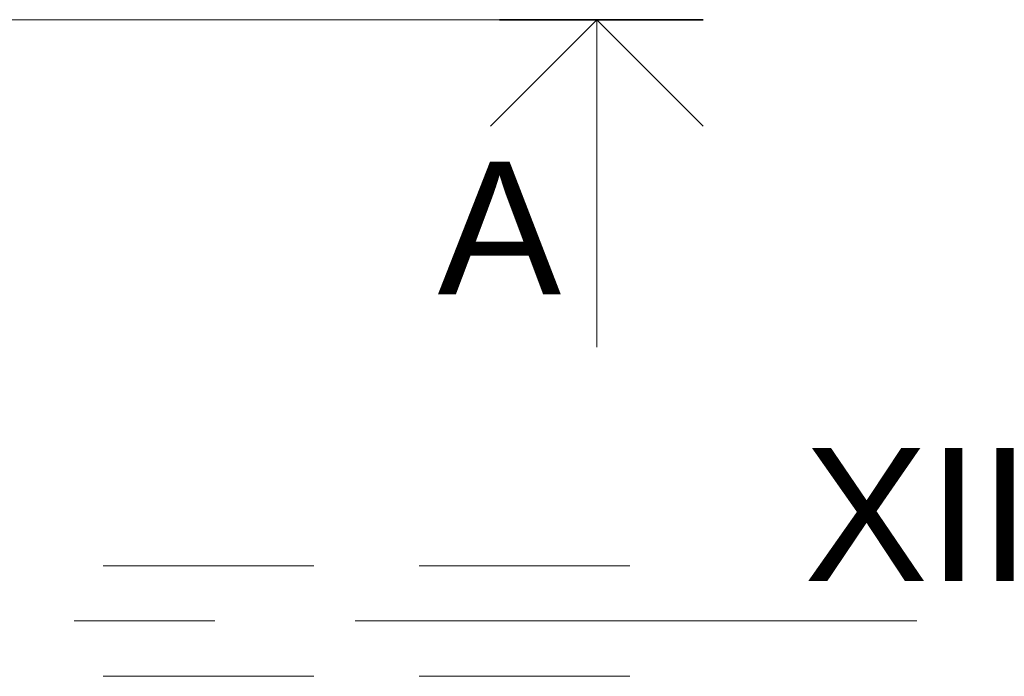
# Model space of a CAD drawing. Header units: centimetres. Extents: x -1434 to 23895, y -8842 to 3590.
# Tile 68 of 75: x 22598 to 22820, y 1356 to 1504. Entities that reach past the tile are written whole.
import ezdxf

# ---------------------------------------------------------------- set-up
doc = ezdxf.new("R2010")
doc.units = ezdxf.units.CM
doc.linetypes.add('Oś', pattern=[222.25, 127, -31.75, 31.75, -31.75])
doc.linetypes.add('Ukryte', pattern=[71.438, 47.625, -23.813])
for name, color, linetype, lineweight in [('A-DETL-HDLN', 90, 'Ukryte', 9), ('A-DETL-MEDM', 33, 'Continuous', 13), ('A-DETL-THIN', 151, 'Continuous', 9), ('A-DETL-WIDE', 214, 'Continuous', 35), ('G-ANNO-TEXT', 231, 'Continuous', 13), ('S-GRID', 1, 'Continuous', 13), ('S-GRID-IDEN', 1, 'Continuous', 13)]:
    doc.layers.add(name, color=color, linetype=linetype, lineweight=lineweight)
doc.styles.add('Arial_3', font='arial.ttf', dxfattribs={"height": 30})

msp = doc.modelspace()

# ---------------------------------------------------------------- linework, layer by layer
at = {"layer": 'A-DETL-HDLN'}
for p, q in [((21902.39, 1380.83), (22755.31, 1380.83)), ((21902.39, 1355.83), (22755.31, 1355.83))]:
    msp.add_line(p, q, dxfattribs=at)
at = {"layer": 'A-DETL-MEDM'}
for q in [(22704.35, 1480.19), (22728.39, 1430.23), (22752.43, 1480.19)]:
    msp.add_line((22728.39, 1504.23), q, dxfattribs=at)
at = {"layer": 'A-DETL-THIN'}
msp.add_line((21900.66, 1504.23), (22706.38, 1504.23), dxfattribs=at)
at = {"layer": 'A-DETL-WIDE'}
msp.add_line((22752.39, 1504.23), (22706.38, 1504.23), dxfattribs=at)
at = {"layer": 'S-GRID', "linetype": 'Oś'}
msp.add_line((22800.72, 1368.33), (21731.25, 1368.33), dxfattribs=at)

# ---------------------------------------------------------------- texts
at = {"layer": 'S-GRID-IDEN', "insert": (22800.85, 1392.39), "char_height": 30, "width": 51.6, "attachment_point": 5, "line_spacing_factor": 0.936439, "style": 'Arial_3'}
msp.add_mtext('\\pxqc,t4.23333,8.46667,12.7,16.93333,21.16667,25.4,29.63333,33.86667,38.1,42.33333,46.56667,50.8,55.03333,59.26667,63.5,67.73333,71.96667,76.2,80.43333,84.66667,88.9,93.13333,97.36667,101.6,105.83333,110.06667,114.3,118.53333,122.76667,127,131.23333,135.46667;{XII}', dxfattribs=at)

# ---------------------------------------------------------------- next in the draw order: texts
at = {"layer": 'G-ANNO-TEXT', "color": 7, "insert": (22720.3, 1472.13), "char_height": 30, "width": 28.785, "attachment_point": 3, "line_spacing_factor": 0.936439, "style": 'Arial_3', "bg_fill": 3, "box_fill_scale": 1.25, "bg_fill_color": 256, "bg_fill_true_color": 13158600, "bg_fill_transparency": 0}
msp.add_mtext('\\pxqr,t4.23333,8.46667,12.7,16.93333,21.16667,25.4,29.63333,33.86667,38.1,42.33333,46.56667,50.8,55.03333,59.26667,63.5,67.73333,71.96667,76.2,80.43333,84.66667,88.9,93.13333,97.36667,101.6,105.83333,110.06667,114.3,118.53333,122.76667,127,131.23333,135.46667;{A}', dxfattribs=at)

doc.saveas('drawing.dxf')
